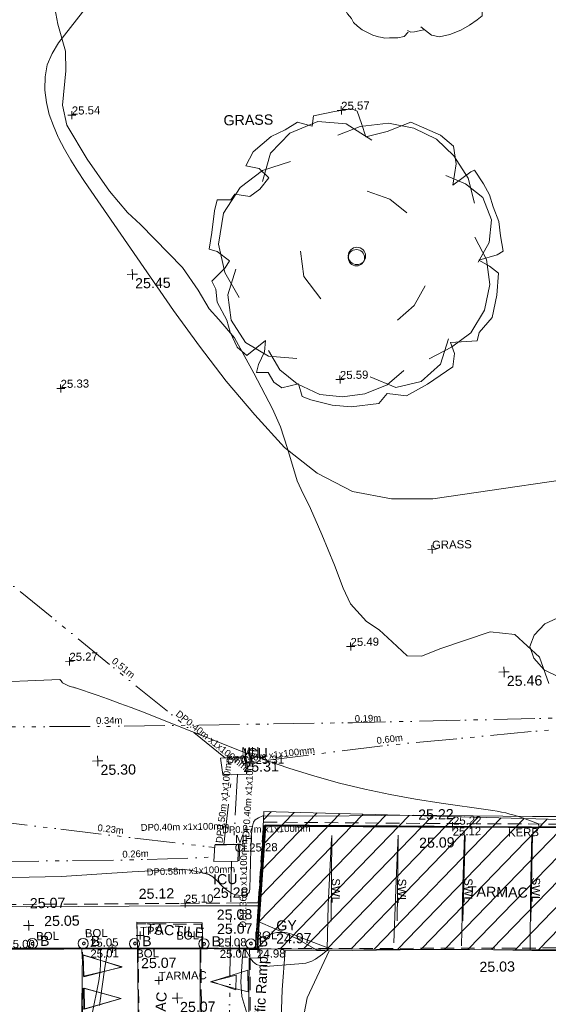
# Model space of a CAD drawing. Header units: millimetres. Extents: x -290717 to 520720, y -88450 to 287762.
# Tile 110 of 256: x -265816 to -246334, y 82152 to 118484. Entities that reach past the tile are written whole.
import ezdxf

# ---------------------------------------------------------------- set-up
doc = ezdxf.new("R2010")
doc.units = ezdxf.units.MM
for name, pattern in [('IMPORT-DASHED _2_', [750, 500, -250]), ('IMPORT-UG_EIR_QLB2 _2_', [2750, 1500, -300, 0, -300, 150, -300, 0, -200]), ('IMPORT-UG_ELEC_STREET LIGHTING_QLB2 _2_', [2700, 1500, -300, 0, -250, 150, -300, 0, -200])]:
    doc.linetypes.add(name, pattern=pattern)
for name, color, linetype, lineweight, true_color in [('00_TOPO_FOOTPATH', 7, 'Continuous', 9, 0xa50000), ('00_TOPO_FURN_BOLLARD', 7, 'Continuous', 9, 0x666666), ('00_TOPO_KERB_BOTTOM', 1, 'Continuous', 9, 0xff0000), ('00_TOPO_KERB_TOP', 7, 'Continuous', 9, 0xa500a5), ('00_TOPO_LEVEL_SPOT', 7, 'Continuous', 9, 0x666666), ('00_TOPO_ROAD_MARKING_ARROWS', 7, 'Continuous', 9, 0x999999), ('00_TOPO_ROAD_MARKING_WHITE_CONTINUOUS', 7, 'Continuous', 9, 0x999999), ('00_TOPO_SERV_GULLY', 7, 'Continuous', 9, 0x5252a5), ('00_TOPO_SERV_IC', 5, 'Continuous', 9, 0x0000ff), ('00_TOPO_TRAFFIC_RAMP', 7, 'Continuous', 9, 0x999999), ('00_TOPO_TREE', 7, 'Continuous', 9, 0x666666), ('00_UAV_FORM_LINES', 7, 'Continuous', 9, 0x666666), ('01_DTM_CONTOUR_MJR', 7, 'Continuous', 9, 0x7f3f00), ('01_DTM_CONTOUR_MNR', 7, 'Continuous', 9, 0xa5a552), ('12333-PUM-2D-U-0001-C01 - Rev2_REVIT IMPORT_dwg', 7, 'Continuous', 9, 0x767676), ('BOLLARD', 7, 'Continuous', 9, 0x00a5a5), ('BOLLARD_TXT', 7, 'Continuous', 9, 0x00a5a5), ('BUSH', 7, 'Continuous', 9, 0x00a500), ('CONTOURS_INDEX', 4, 'Continuous', 9, 0x00ffff), ('CONTOURS_INDEX_LVL', 4, 'Continuous', 9, 0x00ffff), ('CONTOURS_MINOR', 7, 'Continuous', 9, 0x00a5a5), ('KERB_BOTTOM', 7, 'Continuous', 9, 0x0000a5), ('KERB_BOTTOM_LVL', 7, 'Continuous', 9, 0x0000a5), ('KERB_BOTTOM_TXT', 7, 'Continuous', 9, 0x0000a5), ('KERB_TOP', 2, 'Continuous', 9, 0xffff00), ('KERB_TOP_LVL', 2, 'Continuous', 9, 0xffff00), ('MANHOLES', 7, 'Continuous', 9, 0xa50000), ('MANHOLES_LVL', 7, 'Continuous', 9, 0xa50000), ('MANHOLES_TXT', 7, 'Continuous', 9, 0xa50000), ('MARKINGS_WHITE_LINE', 7, 'Continuous', 9, 0xc0c0c0), ('MARKINGS_WHITE_LINE_TXT', 7, 'Continuous', 9, 0xc0c0c0), ('PUM-EIRCOMM-NOTES', 6, 'Continuous', 9, 0xff00ff), ('PUM-EIRCOMM-QLB2', 6, 'IMPORT-UG_EIR_QLB2 _2_', 9, 0xff00ff), ('PUM-ELECTRIC-MH', 1, 'Continuous', 9, 0xff0000), ('PUM-UNABLE TO SURVEY', 190, 'Continuous', 9, 0x7f00ff), ('ROAD_MARKINGS', 7, 'Continuous', 9, 0xc0c0c0), ('SPOT_HEIGHTS_LVL', 7, 'Continuous', 9, 0x00a500), ('TREE', 7, 'Continuous', 9, 0x00a500)]:
    doc.layers.add(name, color=color, linetype=linetype, lineweight=lineweight, true_color=true_color)
for name, color, linetype, lineweight in [('00_TOPO_SURFACE', 7, 'Continuous', 9), ('00_TOPO_SURVEY_TEXT', 7, 'Continuous', 9), ('CHANGE_OF_SURFACE', 7, 'IMPORT-DASHED _2_', 9), ('CHANGE_OF_SURFACE_LVL', 7, 'Continuous', 9), ('GEN-TEXT', 7, 'Continuous', 9), ('RAMP', 7, 'IMPORT-DASHED _2_', 9), ('Text', 7, 'Continuous', 9), ('TEXT_TXT', 7, 'Continuous', 9)]:
    doc.layers.add(name, color=color, linetype=linetype, lineweight=lineweight)
doc.styles.add('Arial_1', font='arial.ttf', dxfattribs={"height": 250})
doc.styles.add('Arial_3', font='arial.ttf', dxfattribs={"height": 300})
doc.styles.add('Swis721 Lt BT_2', font='swissl.ttf', dxfattribs={"height": 375})

# ---------------------------------------------------------------- blocks, each defined once
blk = doc.blocks.new('12333-PUM-2D-U-0001-C01 - Rev2_REVIT IMPORT_dwg_MSL_Bollard_2-2077182-Site Location Plan Existing')
at = {"layer": '00_TOPO_FURN_BOLLARD', "color": 254, "true_color": 0xcccccc}
blk.add_circle((0, 0), 62.5, dxfattribs=at)
blk = doc.blocks.new('12333-PUM-2D-U-0001-C01 - Rev2_REVIT IMPORT_dwg_MM-2077200-Site Location Plan Existing')
at = {"layer": '00_TOPO_LEVEL_SPOT', "color": 254, "true_color": 0xcccccc, "flags": 128}
for points in [[(0, -500), (0, 0), (-500, 0)], [(500, 0), (0, 0), (0, 500)]]:
    blk.add_lwpolyline(points, dxfattribs=at)
blk = doc.blocks.new('12333-PUM-2D-U-0001-C01 - Rev2_REVIT IMPORT_dwg_CONIFEROUS_TREE-2077250-Site Location Plan Existing')
at = {"layer": '00_TOPO_TREE', "color": 254, "true_color": 0xcccccc, "flags": 128}
for points in [[(533647099, 725672397), (533647410, 725673436), (533648137, 725674163), (533649176, 725674579), (533650215, 725674475), (533651149, 725673852)], [(533649903, 725674059), (533650734, 725674371), (533651773, 725674475), (533652707, 725674267), (533653538, 725673852), (533654162, 725673228), (533654681, 725672397), (533654889, 725671463)], [(533646164, 725668139), (533645644, 725669074), (533645437, 725670112), (533645644, 725671255), (533646268, 725672190), (533647099, 725672813), (533648137, 725673125)], [(533653850, 725672501), (533654577, 725672190), (533655200, 725671670), (533655512, 725670839), (533655408, 725670009), (533654992, 725669281)], [(533650942, 725671982), (533651773, 725671670), (533652396, 725671151)], [(533654889, 725670216), (533655304, 725669385), (533655408, 725668450), (533655200, 725667516), (533654681, 725666685), (533653954, 725666165), (533653123, 725665750)], [(533649176, 725668035), (533648553, 725668866), (533648449, 725669801)], [(533648241, 725665854), (533647202, 725665958), (533646371, 725666477), (533645852, 725667308), (533645748, 725668243), (533646060, 725669178)], [(533653019, 725668450), (533652604, 725667723), (533651980, 725667204)], [(533653850, 725666477), (533653538, 725665542), (533652811, 725664919), (533651876, 725664711), (533650942, 725665127)], [(533652188, 725665334), (533651565, 725664815), (533650734, 725664504), (533649903, 725664400), (533649072, 725664504), (533648241, 725664919), (533647618, 725665438), (533647202, 725666165)]]:
    blk.add_lwpolyline(points, dxfattribs=at)
at = {"layer": '00_TOPO_TREE', "color": 254, "true_color": 0xcccccc}
blk.add_circle((533650526, 725669593), 320, dxfattribs=at)
blk = doc.blocks.new('12333-PUM-2D-U-0001-C01 - Rev2_REVIT IMPORT_dwg_MGS62954_T2_Galway_ITM_3d_Rev1-2077680-Site Location Plan Existing')
at = {"layer": '00_TOPO_FOOTPATH', "color": 254, "true_color": 0xcccccc, "flags": 128}
blk.add_lwpolyline([(533634229, 725645944), (533637942, 725645797), (533643613, 725645735), (533646022, 725645688), (533646470, 725645679)], dxfattribs=at)
at = {"layer": '00_TOPO_KERB_BOTTOM', "color": 254, "true_color": 0xcccccc, "flags": 128}
blk.add_lwpolyline([(533635624, 725644259), (533638280, 725644219), (533640150, 725644207), (533641855, 725644178), (533643209, 725644156), (533644090, 725644141), (533644985, 725644126), (533646220, 725644084), (533646349, 725644079), (533646533, 725646140), (533646678, 725647739), (533646720, 725648203), (533646758, 725648617), (533648333, 725648570), (533652424, 725648484), (533656592, 725648402), (533660443, 725648320)], dxfattribs=at)
at = {"layer": '00_TOPO_KERB_TOP', "color": 254, "true_color": 0xcccccc, "flags": 128}
blk.add_lwpolyline([(533635625, 725644281), (533638280, 725644240), (533640150, 725644228), (533641856, 725644199), (533643209, 725644177), (533644091, 725644162), (533644985, 725644147), (533646220, 725644105), (533646330, 725644101), (533646512, 725646142), (533646657, 725647741), (533646739, 725648639), (533648333, 725648592), (533652425, 725648505), (533656593, 725648424), (533660444, 725648341)], dxfattribs=at)
at = {"layer": '00_TOPO_ROAD_MARKING_ARROWS', "color": 254, "true_color": 0xcccccc, "flags": 128}
for points in [[(533639990, 725643980), (533640493, 725643812), (533641400, 725643510), (533640259, 725643259), (533639990, 725643200)], [(533644660, 725642910), (533645700, 725643209), (533646050, 725643310), (533646040, 725642510), (533645651, 725642623)], [(533639970, 725642760), (533640431, 725642623), (533641350, 725642350), (533640364, 725642087), (533639960, 725641980)]]:
    blk.add_lwpolyline(points, close=True, dxfattribs=at)
at = {"layer": '00_TOPO_ROAD_MARKING_WHITE_CONTINUOUS', "color": 254, "true_color": 0xcccccc, "flags": 128}
for points in [[(533651680, 725648200), (533651570, 725646530), (533651440, 725644230)], [(533654120, 725648170), (533654020, 725646330), (533653940, 725644070)], [(533649220, 725648130), (533649050, 725645660), (533648980, 725644020)], [(533656600, 725648150), (533656510, 725645940), (533656460, 725643880)], [(533642000, 725644150), (533641980, 725642170), (533641930, 725639300)], [(533644230, 725639210), (533644260, 725641740), (533644300, 725644100)]]:
    blk.add_lwpolyline(points, dxfattribs=at)
at = {"layer": '00_TOPO_SERV_GULLY', "color": 254, "true_color": 0xcccccc}
for p, q in [((533646126, 725643761), (533646126, 725644066)), ((533646507, 725644066), (533646126, 725644066)), ((533646507, 725643761), (533646507, 725644066)), ((533646126, 725643761), (533646507, 725643761))]:
    blk.add_line(p, q, dxfattribs=at)
at = {"layer": '00_TOPO_SERV_IC', "color": 254, "true_color": 0xcccccc}
for p, q in [((533645174, 725651152), (533646088, 725651152)), ((533645174, 725651152), (533645250, 725650543)), ((533646088, 725651152), (533646126, 725650543)), ((533645250, 725650543), (533646126, 725650543)), ((533644869, 725647342), (533644907, 725647952)), ((533645783, 725647952), (533644907, 725647952)), ((533645745, 725647342), (533645783, 725647952)), ((533644869, 725647342), (533645745, 725647342))]:
    blk.add_line(p, q, dxfattribs=at)
at = {"layer": '00_TOPO_SURFACE', "color": 254, "true_color": 0xcccccc, "flags": 128}
for points in [[(533641990, 725644197), (533641990, 725645150), (533644400, 725645090), (533644400, 725644157)], [(533647172, 725639193), (533647210, 725640800), (533647300, 725642560), (533647440, 725644020), (533649060, 725643980), (533651670, 725643960), (533654410, 725643930), (533656530, 725643860), (533659310, 725643810), (533661240, 725643780), (533663700, 725643740), (533665860, 725643660)]]:
    blk.add_lwpolyline(points, dxfattribs=at)
at = {"layer": '00_TOPO_TRAFFIC_RAMP', "color": 254, "true_color": 0xcccccc, "flags": 128}
for points in [[(533639960, 725644090), (533639910, 725642080), (533639900, 725641500), (533639880, 725640290), (533639900, 725639410)], [(533646110, 725643750), (533646070, 725642450), (533646050, 725641480), (533646040, 725640300), (533646030, 725639590)]]:
    blk.add_lwpolyline(points, dxfattribs=at)
at = {"layer": '00_UAV_FORM_LINES', "color": 254, "true_color": 0xcccccc, "flags": 128}
blk.add_lwpolyline([(533659418, 725648747), (533656643, 725648804), (533652269, 725648926), (533648690, 725648953), (533646704, 725648997), (533646542, 725648930), (533646411, 725648859), (533646354, 725648765), (533646315, 725648618), (533646254, 725648270), (533646168, 725646296), (533646152, 725646184), (533646087, 725646129), (533645983, 725646067), (533645863, 725646071), (533645645, 725646107), (533645511, 725646151), (533645313, 725646286), (533645138, 725646444), (533644961, 725646640), (533644814, 725646775), (533644667, 725646865), (533644422, 725646930), (533644108, 725647011), (533643718, 725647084), (533641843, 725647011), (533639235, 725646885), (533636244, 725646882)], dxfattribs=at)
at = {"layer": '01_DTM_CONTOUR_MJR', "color": 254, "true_color": 0xcccccc, "flags": 128}
for points in [[(533640554, 725642108), (533640782, 725643506), (533640910, 725644200), (533640705, 725644207), (533640150, 725644218), (533639215, 725644225), (533638280, 725644237), (533637474, 725644246)], [(533648030, 725641360), (533648221, 725642257), (533649060, 725643980), (533648595, 725644020), (533647860, 725644448), (533647102, 725644809), (533646440, 725645110), (533646359, 725644203), (533646338, 725644092), (533646232, 725644082), (533646097, 725644087), (533645910, 725644090), (533645857, 725643835), (533645786, 725642888), (533645815, 725642350), (533646050, 725641480)]]:
    blk.add_lwpolyline(points, dxfattribs=at)
at = {"layer": '01_DTM_CONTOUR_MNR', "color": 254, "true_color": 0xcccccc, "flags": 128}
blk.add_lwpolyline([(533657323, 725653702), (533657001, 725654679), (533656100, 725655531), (533655198, 725655643), (533653361, 725655061), (533652650, 725654784), (533652116, 725654806), (533651577, 725655340), (533651101, 725655791), (533650650, 725656101), (533650067, 725656757), (533649812, 725657340), (533649507, 725658197), (533649053, 725659340), (533648936, 725659626), (533648650, 725660308), (533648317, 725661007), (533648184, 725661340), (533647850, 725662540), (533647606, 725663340), (533647317, 725664007), (533646650, 725665340), (533645965, 725666655), (533645396, 725667340), (533645051, 725667741), (533644650, 725668428), (533644087, 725669275), (533642569, 725670890), (533642100, 725671340), (533641449, 725672139), (533640650, 725673340), (533639917, 725674607), (533639774, 725675340), (533639915, 725676605), (533639915, 725677340), (533639650, 725678340), (533639483, 725679340)], dxfattribs=at)
blk.add_blockref('12333-PUM-2D-U-0001-C01 - Rev2_REVIT IMPORT_dwg_CONIFEROUS_TREE-2077250-Site Location Plan Existing', (0, 0))
for name, p, xscale, yscale, zscale in [('12333-PUM-2D-U-0001-C01 - Rev2_REVIT IMPORT_dwg_MM-2077200-Site Location Plan Existing', (533642240, 725669060), 0.375, 0.375, 0.375), ('12333-PUM-2D-U-0001-C01 - Rev2_REVIT IMPORT_dwg_MM-2077200-Site Location Plan Existing', (533655680, 725654150), 0.375, 0.375, 0.375), ('12333-PUM-2D-U-0001-C01 - Rev2_REVIT IMPORT_dwg_MM-2077200-Site Location Plan Existing', (533640650, 725651130), 0.375, 0.375, 0.375), ('12333-PUM-2D-U-0001-C01 - Rev2_REVIT IMPORT_dwg_MM-2077200-Site Location Plan Existing', (533638000, 725645100), 0.375, 0.375, 0.375), ('12333-PUM-2D-U-0001-C01 - Rev2_REVIT IMPORT_dwg_MSL_Bollard_2-2077182-Site Location Plan Existing', (533638125, 725644439), 3, 3, 3), ('12333-PUM-2D-U-0001-C01 - Rev2_REVIT IMPORT_dwg_MSL_Bollard_2-2077182-Site Location Plan Existing', (533639995, 725644402), 3, 3, 3), ('12333-PUM-2D-U-0001-C01 - Rev2_REVIT IMPORT_dwg_MSL_Bollard_2-2077182-Site Location Plan Existing', (533641888, 725644364), 3, 3, 3), ('12333-PUM-2D-U-0001-C01 - Rev2_REVIT IMPORT_dwg_MSL_Bollard_2-2077182-Site Location Plan Existing', (533644446, 725644312), 3, 3, 3), ('12333-PUM-2D-U-0001-C01 - Rev2_REVIT IMPORT_dwg_MSL_Bollard_2-2077182-Site Location Plan Existing', (533646181, 725644278), 3, 3, 3), ('12333-PUM-2D-U-0001-C01 - Rev2_REVIT IMPORT_dwg_MM-2077200-Site Location Plan Existing', (533643430, 725642330), 0.375, 0.375, 0.375)]:
    blk.add_blockref(name, p, dxfattribs=dict(xscale=xscale, yscale=yscale, zscale=zscale))
at = {"layer": '00_TOPO_FOOTPATH', "color": 251, "true_color": 0x666666, "char_height": 375, "width": 1495.9, "attachment_point": 1, "line_spacing_factor": 1.005062, "style": 'Swis721 Lt BT_2'}
for s, insert in [('25.12', (533642073, 725646386)), ('25.07', (533638057, 725646109))]:
    blk.add_mtext(s, dxfattribs=dict(at, insert=insert))
at = {"layer": '00_TOPO_FURN_BOLLARD', "char_height": 375, "width": 398.91, "attachment_point": 1, "line_spacing_factor": 1.005062, "style": 'Swis721 Lt BT_2'}
for insert in [(533638408, 725644714), (533640278, 725644676), (533642170, 725644638), (533644729, 725644587), (533646464, 725644552)]:
    blk.add_mtext('B', dxfattribs=dict(at, insert=insert))
at = {"layer": '00_TOPO_KERB_BOTTOM', "color": 251, "true_color": 0x666666, "char_height": 375, "width": 1495.9, "attachment_point": 1, "line_spacing_factor": 1.005062, "style": 'Swis721 Lt BT_2'}
for s, insert in [('25.09', (533652440, 725648088)), ('25.07', (533644937, 725645040))]:
    blk.add_mtext(s, dxfattribs=dict(at, insert=insert))
at = {"layer": '00_TOPO_KERB_TOP', "color": 251, "true_color": 0x666666, "char_height": 375, "width": 1495.9, "attachment_point": 1, "line_spacing_factor": 1.005062, "style": 'Swis721 Lt BT_2'}
for s, insert in [('25.22', (533652425, 725649129)), ('25.08', (533644937, 725645565))]:
    blk.add_mtext(s, dxfattribs=dict(at, insert=insert))
at = {"layer": '00_TOPO_LEVEL_SPOT', "char_height": 375, "width": 1495.9, "attachment_point": 1, "line_spacing_factor": 1.005062, "style": 'Swis721 Lt BT_2'}
for s, insert in [('25.45', (533642335, 725668913)), ('25.46', (533655775, 725654003)), ('25.30', (533640745, 725650983)), ('25.05', (533638571, 725645442)), ('25.07', (533643525, 725642183))]:
    blk.add_mtext(s, dxfattribs=dict(at, insert=insert))
at = {"layer": '00_TOPO_SERV_GULLY', "color": 251, "true_color": 0x666666, "char_height": 375, "attachment_point": 1, "line_spacing_factor": 1.005062, "style": 'Swis721 Lt BT_2'}
for s, insert, width in [('GY', (533647125, 725645131), 821.56), ('24.97', (533647108, 725644648), 1495.9)]:
    blk.add_mtext(s, dxfattribs=dict(at, insert=insert, width=width))
at = {"layer": '00_TOPO_SERV_IC', "color": 251, "true_color": 0x666666, "char_height": 375, "attachment_point": 1, "line_spacing_factor": 1.005062, "style": 'Swis721 Lt BT_2'}
for s, insert, width in [('ICU', (533646025, 725651504), 1021.01), ('25.31', (533646011, 725651004), 1495.9), ('ICU', (533644824, 725646873), 1021.01), ('25.28', (533644810, 725646372), 1495.9)]:
    blk.add_mtext(s, dxfattribs=dict(at, insert=insert, width=width))
at = {"layer": '00_TOPO_SURFACE', "color": 251, "true_color": 0x666666, "char_height": 375, "width": 1495.9, "attachment_point": 1, "line_spacing_factor": 1.005062, "style": 'Swis721 Lt BT_2'}
for s, insert in [('25.07', (533642116, 725643827)), ('25.03', (533654583, 725643470))]:
    blk.add_mtext(s, dxfattribs=dict(at, insert=insert))
at = {"layer": '00_TOPO_SURVEY_TEXT', "color": 251, "true_color": 0x666666, "insert": (533645698, 725674870), "char_height": 375, "width": 2018.28, "attachment_point": 1, "line_spacing_factor": 1.005062, "style": 'Swis721 Lt BT_2'}
blk.add_mtext('GRASS', dxfattribs=at)
at = {"layer": '00_TOPO_SURVEY_TEXT', "color": 251, "true_color": 0x666666, "char_height": 375, "attachment_point": 1, "line_spacing_factor": 1.005062, "style": 'Swis721 Lt BT_2'}
for s, insert, width, rotation in [('TARMAC', (533654215, 725646272), 2450.43, 357.5955), ('TACTILE', (533642338, 725645112), 2341.21, 354.4232), ('TARMAC', (533642494, 725640383), 2450.43, 85.3197)]:
    blk.add_mtext(s, dxfattribs=dict(at, insert=insert, width=width, rotation=rotation))
at = {"layer": '00_TOPO_TRAFFIC_RAMP', "color": 251, "true_color": 0x666666, "insert": (533646219, 725640845), "char_height": 375, "width": 3433.45, "attachment_point": 1, "rotation": 86.0971, "line_spacing_factor": 1.005062, "style": 'Swis721 Lt BT_2'}
blk.add_mtext('Traffic Ramp', dxfattribs=at)
blk = doc.blocks.new('12333-PUM-2D-U-0001-C01 - Rev2_REVIT IMPORT_dwg_SPOT-2077713-Site Location Plan Existing')
at = {"layer": 'Text', "color": 253, "true_color": 0xaaaaaa}
for p, q in [((-500, 0), (500, 0)), ((0, 500), (0, -500))]:
    blk.add_line(p, q, dxfattribs=at)
blk = doc.blocks.new('12333-PUM-2D-U-0001-C01 - Rev2_REVIT IMPORT_dwg_TREE_1-V219-Site Location Plan Existing')
at = {"layer": 'TREE', "color": 9, "true_color": 0xaae1aa, "flags": 128}
blk.add_lwpolyline([(-230.614, 433.535), (-189.325, 457.704), (-140.987, 443.605), (-135.952, 477.845), (-64.451, 491.944), (-6.042, 500), (11.078, 490.937), (25.176, 449.648), (38.268, 405.337), (110.775, 421.45), (190.332, 451.662), (289.023, 406.344), (331.319, 368.077), (339.376, 308.661), (327.291, 238.167), (388.721, 281.47), (400.806, 286.506), (430.01, 240.181), (449.144, 202.92), (461.229, 162.638), (479.355, 113.293), (484.391, 64.955), (492.447, 13.595), (471.299, 1.511), (409.869, -15.609), (445.116, -35.75), (475.327, -59.919), (468.278, -133.434), (451.158, -208.963), (406.848, -258.308), (399.799, -285.498), (310.171, -289.527), (323.263, -326.788), (317.221, -371.098), (230.614, -428.499), (160.121, -465.76), (94.663, -457.704), (66.465, -489.93), (-26.183, -500), (-89.627, -492.951), (-161.128, -473.817), (-190.332, -462.739), (-201.41, -419.436), (-257.805, -431.521), (-283.988, -412.387), (-302.115, -380.161), (-341.39, -379.154), (-334.34, -351.964), (-313.192, -310.675), (-309.164, -272.407), (-372.608, -321.752), (-404.834, -293.555), (-426.989, -242.195), (-438.066, -201.913), (-469.285, -141.49), (-472.306, -97.18), (-485.398, -69.99), (-440.081, -26.687), (-424.975, -2.518), (-466.264, 28.701), (-492.447, 37.764), (-482.377, 93.152), (-472.306, 165.66), (-463.243, 201.913), (-416.918, 201.913), (-403.827, 220.04), (-353.474, 211.984), (-319.235, 235.146), (-289.023, 273.414), (-320.242, 304.632), (-365.559, 314.703), (-339.376, 361.027), (-277.946, 411.38)], close=True, dxfattribs=at)
blk = doc.blocks.new('12333-PUM-2D-U-0001-C01 - Rev2_REVIT IMPORT_dwg_CIRCL-2077706-Site Location Plan Existing')
at = {"layer": 'BOLLARD', "color": 254, "true_color": 0xaae1e1, "flags": 128}
blk.add_lwpolyline([(475, -154), (500, 0), (475, 154), (404, 293), (293, 404), (154, 475), (0, 500), (-154, 475), (-293, 404), (-404, 293), (-475, 154), (-500, 0), (-475, -154), (-404, -293), (-293, -404), (-154, -475), (0, -500), (154, -475), (293, -404), (404, -293)], close=True, dxfattribs=at)
blk = doc.blocks.new('12333-PUM-2D-U-0001-C01 - Rev2_REVIT IMPORT_dwg_BUSHES-2077801-Site Location Plan Existing')
at = {"layer": 'BUSH', "color": 254, "true_color": 0xeaeaea, "flags": 128}
for points in [[(-35.6, 366.3), (4.9, 392.8), (60, 398.2), (80.3, 392.8), (93.3, 387.3), (103.8, 389.6), (137, 368.6), (158.1, 367.9), (171.1, 360.1), (186.5, 342.2), (217.3, 325.8), (227, 312.6), (231.9, 293.1), (235.9, 262)], [(-221.3, 283.8), (-213.2, 313.4), (-169.4, 354.6), (-108.6, 373.3), (-80.2, 372.5), (-67.3, 364.7)], [(-77.8, 357), (-51, 371.7), (-27.5, 365.5)], [(-346.1, -89.8), (-361.5, -77.3), (-368.8, -64.1), (-381.8, -54), (-389.1, -38.4), (-389.1, -40.7), (-388.3, -21.3), (-382.6, -3.4), (-389.9, 9.8), (-399.6, 30.1), (-399.6, 40.2), (-398.8, 49.5), (-394, 59.7), (-372.1, 79.1), (-361.5, 89.2), (-342.9, 96.2), (-347.8, 93.9), (-358.3, 101.7), (-360.7, 111.8), (-363.2, 124.2), (-359.9, 134.4), (-349.4, 141.4), (-333.2, 153.8), (-325.1, 163.2), (-317, 167.8), (-306.4, 175.6), (-311.3, 167.8), (-319.4, 175.6), (-321.8, 193.5), (-315.3, 216.1), (-304.8, 230.9), (-287.8, 248), (-269.1, 262), (-256.2, 276.8), (-242.4, 289.2), (-234.3, 293.9), (-218.9, 298.6), (-194.5, 297.8)], [(225.4, 265.1), (257, 262), (290.3, 245.7), (321.1, 220), (338.9, 186.5), (345.4, 151.5), (343.8, 115.7), (335.7, 93.9)], [(330.8, 111), (361.6, 77.6), (377.8, 31.6), (387.6, -3.4), (378.6, -30.6), (364.9, -50.9), (359.2, -73.4), (350.3, -90.6)], [(354.3, -47.8), (371.3, -85.9), (369.7, -146.6), (352.7, -186.3), (328.4, -218.2), (299.2, -236.9), (274.9, -249.3), (253.8, -248.5)], [(-274.8, -235.3), (-295.9, -229.9), (-316.1, -221.3), (-334, -203.4), (-349.4, -185.5), (-354.2, -173.1), (-364, -157.5), (-371.3, -137.3), (-378.6, -121.7), (-381, -116.2), (-375.3, -96.8), (-364, -84.3), (-359.1, -79.7)], [(-229.4, -282), (-247.2, -271.1), (-267.5, -253.2), (-277.2, -237.7), (-287.8, -227.5)], [(246.5, -238.4), (248.1, -253.2), (237.6, -273.5), (210.8, -279.7)], [(-19.4, -359.1), (-33.2, -373.1), (-54.3, -377.7), (-82.7, -377), (-98.9, -378.5), (-106.2, -376.2), (-119.1, -373.1), (-137.8, -367.6), (-158.1, -356.7), (-173.5, -348.9), (-188.9, -335.7), (-201.8, -323.3), (-209.1, -310), (-222.1, -294.5), (-229.4, -279.7), (-236.7, -269.6)], [(229.5, -275.8), (228.7, -308.5), (212.4, -322.5), (185.7, -339.6), (156.5, -356), (119.2, -370), (85.2, -377), (58.4, -370.7), (38.1, -355.2), (22.7, -341.9)], [(33.3, -352.8), (1.7, -359.1), (-11.3, -359.1), (-21.9, -353.6)]]:
    blk.add_lwpolyline(points, dxfattribs=at)
blk = doc.blocks.new('12333-PUM-2D-U-0001-C01 - Rev2_REVIT IMPORT_dwg_SPOT-2077769-Site Location Plan Existing')
at = {"layer": 'CHANGE_OF_SURFACE_LVL', "color": 253, "true_color": 0xaaaaaa}
for p, q in [((-500, 0), (500, 0)), ((0, 500), (0, -500))]:
    blk.add_line(p, q, dxfattribs=at)
blk = doc.blocks.new('12333-PUM-2D-U-0001-C01 - Rev2_REVIT IMPORT_dwg_SPOT-2077770-Site Location Plan Existing')
at = {"layer": 'KERB_BOTTOM_LVL', "color": 9, "true_color": 0xaaaae1}
for p, q in [((-500, 0), (500, 0)), ((0, 500), (0, -500))]:
    blk.add_line(p, q, dxfattribs=at)
blk = doc.blocks.new('12333-PUM-2D-U-0001-C01 - Rev2_REVIT IMPORT_dwg_SPOT-2077810-Site Location Plan Existing')
at = {"layer": 'KERB_TOP_LVL', "color": 51, "true_color": 0xffffaa}
for p, q in [((-500, 0), (500, 0)), ((0, 500), (0, -500))]:
    blk.add_line(p, q, dxfattribs=at)
blk = doc.blocks.new('12333-PUM-2D-U-0001-C01 - Rev2_REVIT IMPORT_dwg_SPOT-2077775-Site Location Plan Existing')
at = {"layer": 'SPOT_HEIGHTS_LVL', "color": 9, "true_color": 0xaae1aa}
for p, q in [((-500, 0), (500, 0)), ((0, 500), (0, -500))]:
    blk.add_line(p, q, dxfattribs=at)
blk = doc.blocks.new('12333-PUM-2D-U-0001-C01 - Rev2_REVIT IMPORT_dwg-1620468-Site Location Plan Existing')
at = {"layer": 'PUM-UNABLE TO SURVEY', "true_color": 0xffffd4}
h = blk.add_hatch(dxfattribs=at)
h.set_pattern_fill('FP_7', style=0, pattern_type=2)
h.set_pattern_definition([(45, (17806.85, 71259.64), (-441.942, 441.942), [])])
h.paths.add_polyline_path([(30061, 27760), (30456, 39449), (30533, 50623), (30585, 62474), (30708, 75059), (30853, 85624), (30968, 97010), (31259, 114210), (19365, 114631), (4354, 114760), (4389, 108427), (17157, 108318), (26261, 108435), (25725, 96363), (25402, 84043), (25100, 71572), (25029, 58626), (24920, 45261), (24821, 38014), (24564, 37097), (24378, 36217), (20238, 32661), (5660, 33301), (5349, 28242), (24233, 27869), (28527, 27789)])
h.paths.add_polyline_path([(25887, 27906), (25925, 28364), (26420, 28287), (26414, 27906)])
h.paths.add_polyline_path([(24820, 113860), (24827, 114241), (25392, 114241), (25385, 113860)])
at = {"layer": 'CHANGE_OF_SURFACE', "color": 253, "true_color": 0xaaaaaa}
for p, q in [((5388, 29937), (5647, 32912)), ((5341, 28245), (25890, 27938))]:
    blk.add_line(p, q, dxfattribs=at)
at = {"layer": 'CHANGE_OF_SURFACE', "color": 253, "true_color": 0xaaaaaa, "flags": 128}
for points in [[(-15899, 33393), (-15883, 33369), (-15589, 32981), (-15256, 32620), (-14988, 32365), (-14736, 32156), (-14443, 31942), (-14116, 31740), (-13845, 31607), (-13537, 31485), (-13145, 31362), (-12704, 31231), (-12158, 31094), (-11187, 30840), (-10429, 30677), (-9499, 30505), (-8544, 30329), (-7653, 30186), (-7046, 30127), (-6361, 30104), (-5448, 30075), (-4520, 30053), (-1775, 30009), (5, 29992), (5388, 29937)], [(5647, 32912), (10560, 32786), (14664, 32687), (20228, 32579)], [(914, 28322), (909, 29241), (3294, 29185), (3284, 28277)], [(-10, 28340), (914, 28322), (1771, 28306), (2998, 28283), (3284, 28277), (4003, 28264)]]:
    blk.add_lwpolyline(points, dxfattribs=at)
at = {"layer": 'CONTOURS_INDEX', "color": 131, "true_color": 0xaaffff, "flags": 128}
for points in [[(-812, 25889), (-533, 27156), (-497, 27352), (-469, 27550), (-455, 27748), (-450, 27948), (-452, 28349), (-777, 28356), (-939, 28359), (-1101, 28363), (-1264, 28365), (-1426, 28368), (-1792, 28373), (-2172, 28383), (-2361, 28387), (-2551, 28391), (-2741, 28395), (-2931, 28399), (-4552, 28426)], [(7988, 28209), (7007, 28607), (6927, 28640), (6847, 28672), (6767, 28704), (6687, 28736), (6606, 28764), (6524, 28788), (6440, 28806), (6355, 28820), (6292, 28828), (6176, 28834), (6061, 28830), (5948, 28809), (5836, 28778), (5368, 28609), (5326, 28261), (4888, 28249), (5046, 27939)], [(5063, 27906), (5169, 27769), (5294, 27665), (5448, 27610), (5621, 27588), (6993, 27668), (7111, 27683), (7225, 27710), (7335, 27753), (7441, 27807), (7463, 27820), (7554, 27878), (7643, 27938), (7729, 28003), (7813, 28070), (7978, 28209), (7988, 28209)]]:
    blk.add_lwpolyline(points, dxfattribs=at)
at = {"layer": 'CONTOURS_MINOR', "color": 254, "true_color": 0xaae1e1, "flags": 128}
for points in [[(17380, 32531), (15788, 32569), (15779, 32587), (15778, 32669), (15191, 32898), (15038, 32954), (14884, 33006), (14728, 33052), (14571, 33093), (14412, 33130), (14253, 33164), (14093, 33194), (13933, 33222), (12199, 33497), (11259, 33662), (10324, 33848), (9396, 34065), (8472, 34303), (7557, 34574), (6651, 34867), (5756, 35195), (4868, 35545), (1251, 37053), (838, 37222), (424, 37386), (7, 37544), (-411, 37698), (-1204, 37984), (-1227, 37992), (-1250, 37999), (-1274, 38007), (-1298, 38014), (-1393, 38040), (-1416, 38048), (-1439, 38056), (-1461, 38066), (-1483, 38077), (-1678, 38182), (-1727, 38255), (-1777, 38300), (-10677, 38087)], [(18999, 45624), (12094, 44726), (10564, 44758), (9131, 45056), (7845, 45753), (6655, 46716), (5585, 47945), (4554, 49204), (3582, 50510), (2650, 51847), (-540, 56659), (-792, 57056), (-1033, 57459), (-1258, 57872), (-1472, 58291), (-1481, 58310), (-1656, 58732), (-1797, 59162), (-1888, 59605), (-1946, 60058), (-1948, 60094), (-1927, 60554), (-1841, 60994), (-1659, 61403), (-1412, 61793), (1842, 65823)]]:
    blk.add_lwpolyline(points, dxfattribs=at)
blk.add_lwpolyline([(19435, 40996), (19739, 40656), (19950, 40161), (20012, 39349), (20005, 39013), (19959, 38687), (19852, 38375), (19704, 38074), (19496, 37829), (19257, 37637), (18972, 37525), (18655, 37467), (18605, 37465), (18241, 37482), (17885, 37535), (17541, 37639), (17205, 37779), (16080, 38350), (15714, 38787), (15565, 39217), (15740, 39638), (16131, 40052), (18456, 41061), (18992, 41106)], close=True, dxfattribs=at)
at = {"layer": 'GEN-TEXT', "color": 253, "true_color": 0xaaaaaa}
for p, q in [((5380, 28211), (5296, 28295)), ((5318, 28211), (5402, 28295))]:
    blk.add_line(p, q, dxfattribs=at)
at = {"layer": 'KERB_BOTTOM', "color": 9, "true_color": 0xaaaae1, "flags": 128}
for points in [[(-4553, 28402), (-1796, 28357), (-10, 28340)], [(4003, 28264), (5341, 28245), (5366, 28609), (5721, 32784)], [(5721, 32784), (10557, 32659), (14661, 32561), (20331, 32450)]]:
    blk.add_lwpolyline(points, dxfattribs=at)
at = {"layer": 'KERB_TOP', "color": 51, "true_color": 0xffffaa, "flags": 128}
for points in [[(-4553, 28433), (-1796, 28388), (-10, 28371), (-10, 28340)], [(4003, 28264), (4003, 28284), (5322, 28266), (5345, 28611), (5701, 32809)], [(5701, 32809), (10558, 32684), (14661, 32585), (20299, 32475)]]:
    blk.add_lwpolyline(points, dxfattribs=at)
at = {"layer": 'MANHOLES', "color": 9, "true_color": 0xe1aaaa}
blk.add_line((4868, 35298), (4917, 35300), dxfattribs=at)
at = {"layer": 'MARKINGS_WHITE_LINE', "color": 254, "true_color": 0xeaeaea}
for p, q in [((8152, 32372), (8066, 29215)), ((10590, 32306), (10504, 29178)), ((13069, 32287), (12917, 29141)), ((15540, 32287), (15429, 29103))]:
    blk.add_line(p, q, dxfattribs=at)
at = {"layer": 'PUM-EIRCOMM-QLB2', "color": 211, "true_color": 0xffaaff}
for p, q in [((4164, 32111), (4500, 34688)), ((4718, 34688), (4519, 32105)), ((4432, 31488), (4183, 23207))]:
    blk.add_line(p, q, dxfattribs=at)
at = {"layer": 'PUM-EIRCOMM-QLB2', "color": 211, "true_color": 0xffaaff, "flags": 128}
for points in [[(4286, 35298), (434, 38521), (-3451, 41804), (-10815, 46946), (-16837, 49498)], [(-13184, 36727), (19, 36540), (8978, 36522)], [(40251, 36191), (31996, 36936), (22383, 36602), (10366, 35677), (5061, 35110)], [(45886, 35868), (39060, 35407), (35353, 35872), (29762, 36278), (23634, 36579), (17903, 36569), (8978, 36522)], [(-15247, 32113), (-9643, 33866), (-27, 32531), (3821, 32004)], [(-15163, 31902), (-9770, 31656), (907, 31602), (3799, 31653)]]:
    blk.add_lwpolyline(points, dxfattribs=at)
at = {"layer": 'PUM-ELECTRIC-MH', "color": 21, "true_color": 0xffaaaa, "flags": 128}
for points in [[(4550, 35298), (5029, 35359), (5102, 34779), (5041, 34771)], [(4389, 34688), (4179, 34662), (4176, 34688)], [(3848, 32097), (3849, 32117), (4757, 32101), (4724, 31514), (4667, 31515)]]:
    blk.add_lwpolyline(points, dxfattribs=at)
at = {"layer": 'PUM-UNABLE TO SURVEY', "color": 7, "true_color": 0xffffd4, "flags": 128}
blk.add_lwpolyline([(25100, 71572), (25029, 58626), (24920, 45261), (24821, 38014), (24564, 37097), (24378, 36217), (20238, 32661), (5660, 33301), (5349, 28242), (17059, 28005), (30061, 27760), (30456, 39449), (30533, 50623), (30585, 62474)], dxfattribs=at)
at = {"layer": 'RAMP', "color": 253, "true_color": 0xaaaaaa}
for p, q in [((-1180, 23487), (-1132, 28351)), ((941, 28322), (899, 23447)), ((3250, 28278), (3213, 23404)), ((5060, 28211), (5060, 28249)), ((5000, 23715), (5056, 27906))]:
    blk.add_line(p, q, dxfattribs=at)
at = {"layer": 'ROAD_MARKINGS', "color": 254, "true_color": 0xeaeaea, "flags": 128}
for points in [[(-1094, 28114), (-1076, 27324), (336, 27665)], [(4532, 27283), (4514, 26738), (3624, 27070)], [(-1081, 26906), (-1081, 26125), (282, 26502)]]:
    blk.add_lwpolyline(points, close=True, dxfattribs=at)
at = {"layer": 'TREE', "color": 9, "true_color": 0xaae1aa}
blk.add_circle((9427, 53675), 300, dxfattribs=at)
blk.add_circle((9427, 53675), 300, dxfattribs=at)
blk.add_blockref('12333-PUM-2D-U-0001-C01 - Rev2_REVIT IMPORT_dwg_MGS62954_T2_Galway_ITM_3d_Rev1-2077680-Site Location Plan Existing', (-533641080, -725615854))
for name, p, xscale, yscale, zscale in [('12333-PUM-2D-U-0001-C01 - Rev2_REVIT IMPORT_dwg_BUSHES-2077801-Site Location Plan Existing', (11697, 65915), 11, 11, 11), ('12333-PUM-2D-U-0001-C01 - Rev2_REVIT IMPORT_dwg_SPOT-2077775-Site Location Plan Existing', (-965, 59120), 0.3, 0.3, 0.3), ('12333-PUM-2D-U-0001-C01 - Rev2_REVIT IMPORT_dwg_SPOT-2077775-Site Location Plan Existing', (8965, 59120), 0.3, 0.3, 0.3), ('12333-PUM-2D-U-0001-C01 - Rev2_REVIT IMPORT_dwg_TREE_1-V219-Site Location Plan Existing', (9427, 53675), 11, 11, 11), ('12333-PUM-2D-U-0001-C01 - Rev2_REVIT IMPORT_dwg_TREE_1-V219-Site Location Plan Existing', (9427, 53675), 11, 11, 11), ('12333-PUM-2D-U-0001-C01 - Rev2_REVIT IMPORT_dwg_SPOT-2077775-Site Location Plan Existing', (-1553, 49043), 0.3, 0.3, 0.3), ('12333-PUM-2D-U-0001-C01 - Rev2_REVIT IMPORT_dwg_SPOT-2077775-Site Location Plan Existing', (8745, 49190), 0.3, 0.3, 0.3), ('12333-PUM-2D-U-0001-C01 - Rev2_REVIT IMPORT_dwg_SPOT-2077713-Site Location Plan Existing', (12027, 42868), 0.3, 0.3, 0.3), ('12333-PUM-2D-U-0001-C01 - Rev2_REVIT IMPORT_dwg_SPOT-2077775-Site Location Plan Existing', (8965, 39333), 0.3, 0.3, 0.3), ('12333-PUM-2D-U-0001-C01 - Rev2_REVIT IMPORT_dwg_SPOT-2077775-Site Location Plan Existing', (-1406, 38966), 0.3, 0.3, 0.3), ('12333-PUM-2D-U-0001-C01 - Rev2_REVIT IMPORT_dwg_SPOT-2077770-Site Location Plan Existing', (12609, 32610), 0.3, 0.3, 0.3), ('12333-PUM-2D-U-0001-C01 - Rev2_REVIT IMPORT_dwg_SPOT-2077810-Site Location Plan Existing', (12610, 32635), 0.3, 0.3, 0.3), ('12333-PUM-2D-U-0001-C01 - Rev2_REVIT IMPORT_dwg_SPOT-2077769-Site Location Plan Existing', (2697, 29965), 0.3, 0.3, 0.3), ('12333-PUM-2D-U-0001-C01 - Rev2_REVIT IMPORT_dwg_SPOT-2077713-Site Location Plan Existing', (1019, 28809), 0.3, 0.3, 0.3), ('12333-PUM-2D-U-0001-C01 - Rev2_REVIT IMPORT_dwg_CIRCL-2077706-Site Location Plan Existing', (-2953, 28574), 0.1, 0.1, 0.1), ('12333-PUM-2D-U-0001-C01 - Rev2_REVIT IMPORT_dwg_CIRCL-2077706-Site Location Plan Existing', (-1058, 28552), 0.1, 0.1, 0.1), ('12333-PUM-2D-U-0001-C01 - Rev2_REVIT IMPORT_dwg_SPOT-2077810-Site Location Plan Existing', (-10, 28371), 0.3, 0.3, 0.3), ('12333-PUM-2D-U-0001-C01 - Rev2_REVIT IMPORT_dwg_SPOT-2077770-Site Location Plan Existing', (-10, 28340), 0.3, 0.3, 0.3), ('12333-PUM-2D-U-0001-C01 - Rev2_REVIT IMPORT_dwg_CIRCL-2077706-Site Location Plan Existing', (825, 28516), 0.1, 0.1, 0.1), ('12333-PUM-2D-U-0001-C01 - Rev2_REVIT IMPORT_dwg_CIRCL-2077706-Site Location Plan Existing', (3375, 28456), 0.1, 0.1, 0.1), ('12333-PUM-2D-U-0001-C01 - Rev2_REVIT IMPORT_dwg_SPOT-2077810-Site Location Plan Existing', (4662, 28275), 0.3, 0.3, 0.3), ('12333-PUM-2D-U-0001-C01 - Rev2_REVIT IMPORT_dwg_SPOT-2077770-Site Location Plan Existing', (4672, 28254), 0.3, 0.3, 0.3), ('12333-PUM-2D-U-0001-C01 - Rev2_REVIT IMPORT_dwg_CIRCL-2077706-Site Location Plan Existing', (5099, 28440), 0.1, 0.1, 0.1), ('12333-PUM-2D-U-0001-C01 - Rev2_REVIT IMPORT_dwg_SPOT-2077769-Site Location Plan Existing', (5341, 28245), 0.3, 0.3, 0.3), ('12333-PUM-2D-U-0001-C01 - Rev2_REVIT IMPORT_dwg_SPOT-2077713-Site Location Plan Existing', (1682, 27137), 0.3, 0.3, 0.3)]:
    blk.add_blockref(name, p, dxfattribs=dict(xscale=xscale, yscale=yscale, zscale=zscale))
at = {"layer": 'BOLLARD_TXT', "char_height": 300, "width": 1002.69, "attachment_point": 1, "line_spacing_factor": 0.941778, "style": 'Arial_3'}
for insert in [(-1014, 29076), (-2810, 28999), (2352, 28929), (5235, 28881), (863, 28293)]:
    blk.add_mtext('BOL', dxfattribs=dict(at, insert=insert))
at = {"layer": 'CHANGE_OF_SURFACE_LVL', "char_height": 300, "width": 1256.11, "attachment_point": 1, "line_spacing_factor": 0.941778, "style": 'Arial_3'}
for s, insert in [('25.10', (2696, 30280)), ('24.98', (5319, 28206))]:
    blk.add_mtext(s, dxfattribs=dict(at, insert=insert))
at = {"layer": 'CONTOURS_INDEX_LVL', "insert": (-3911, 28734), "char_height": 300, "width": 1256.11, "attachment_point": 1, "rotation": 358.808, "line_spacing_factor": 0.941778, "style": 'Arial_3'}
blk.add_mtext('25.00', dxfattribs=at)
at = {"layer": 'KERB_BOTTOM_LVL', "char_height": 300, "width": 1256.11, "attachment_point": 1, "line_spacing_factor": 0.941778, "style": 'Arial_3'}
for s, insert in [('25.12', (12606, 32592)), ('25.01', (-824, 28319)), ('25.01', (3943, 28227))]:
    blk.add_mtext(s, dxfattribs=dict(at, insert=insert))
at = {"layer": 'KERB_BOTTOM_TXT', "insert": (14644, 32519), "char_height": 300, "width": 1362.62, "attachment_point": 1, "line_spacing_factor": 0.941778, "style": 'Arial_3'}
blk.add_mtext('KERB', dxfattribs=at)
at = {"layer": 'KERB_TOP_LVL', "char_height": 300, "width": 1256.11, "attachment_point": 1, "line_spacing_factor": 0.941778, "style": 'Arial_3'}
for s, insert in [('25.22', (12626, 32990)), ('25.05', (-830, 28721)), ('25.08', (3890, 28645))]:
    blk.add_mtext(s, dxfattribs=dict(at, insert=insert))
at = {"layer": 'MANHOLES_LVL', "char_height": 300, "width": 1895.19, "attachment_point": 1, "line_spacing_factor": 0.941778, "style": 'Arial_3'}
for s, insert in [('CL25.31', (4852, 35359)), ('CL25.28', (4560, 32132))]:
    blk.add_mtext(s, dxfattribs=dict(at, insert=insert))
at = {"layer": 'MANHOLES_TXT', "char_height": 300, "width": 774.97, "attachment_point": 1, "line_spacing_factor": 0.941778, "style": 'Arial_3'}
for insert in [(4877, 35685), (4584, 32458)]:
    blk.add_mtext('MH', dxfattribs=dict(at, insert=insert))
at = {"layer": 'MARKINGS_WHITE_LINE_TXT', "char_height": 300, "width": 1083.49, "attachment_point": 1, "rotation": 268.4306, "line_spacing_factor": 0.941778, "style": 'Arial_3'}
for insert in [(8424, 30785), (10862, 30733), (13308, 30705), (15799, 30686)]:
    blk.add_mtext('SWL', dxfattribs=dict(at, insert=insert))
at = {"layer": 'PUM-EIRCOMM-NOTES', "char_height": 250, "attachment_point": 2, "line_spacing_factor": 0.941778, "style": 'Arial_1'}
for s, insert, width, rotation in [('0.51m', (658, 38786), 1160.03, 319.8007), ('DP0.40m x1x100mm', (3861, 36064), 3893.28, 320.0821), ('0.34m', (20, 36887), 1160.03, 359.8849), ('0.19m', (9554, 36799), 1160.03, 0.5194), ('0.60m', (10329, 36022), 1160.03, 6.1012), ('DP0.40m x1x100mm', (5941, 35500), 3893.28, 6.1012), ('DP0.50m x1x100mm', (4074, 33803), 3893.28, 82.5786), ('DP0.40m x1x100mm', (4979, 33990), 3893.28, 85.6077), ('0.23m', (20, 32875), 1160.03, 352.2032), ('DP0.36m x1x100mm', (4731, 30661), 3893.28, 88.2735), ('0.26m', (901, 31949), 1160.03, 1.0272), ('DP0.58m x1x100mm', (2932, 31295), 3893.28, 1.0272)]:
    blk.add_mtext(s, dxfattribs=dict(at, insert=insert, width=width, rotation=rotation))
at = {"layer": 'PUM-EIRCOMM-NOTES', "char_height": 250, "width": 3893.28, "attachment_point": 2, "line_spacing_factor": 0.941778, "style": 'Arial_1'}
for s, insert in [('DP0.40m x1x100mm', (2743, 32917)), ('DP0.47m x1x100mm', (5739, 32779))]:
    blk.add_mtext(s, dxfattribs=dict(at, insert=insert))
at = {"layer": 'SPOT_HEIGHTS_LVL', "char_height": 300, "width": 1256.11, "attachment_point": 1, "line_spacing_factor": 0.941778, "style": 'Arial_3'}
for s, insert in [('25.54', (-965, 59435)), ('25.57', (8965, 59435)), ('25.59', (8745, 49505)), ('25.33', (-1553, 49358)), ('25.49', (8965, 39648)), ('25.27', (-1406, 39281))]:
    blk.add_mtext(s, dxfattribs=dict(at, insert=insert))
at = {"layer": 'TEXT_TXT', "char_height": 300, "attachment_point": 1, "line_spacing_factor": 0.941778, "style": 'Arial_3'}
for s, insert, width in [('GRASS', (12027, 43183), 1751.95), ('TPS', (1019, 29124), 973.3), ('TARMAC', (1682, 27452), 2108.21)]:
    blk.add_mtext(s, dxfattribs=dict(at, insert=insert, width=width))

msp = doc.modelspace()

# ---------------------------------------------------------------- block references
at = {"layer": '12333-PUM-2D-U-0001-C01 - Rev2_REVIT IMPORT_dwg', "color": 254, "linetype": 'IMPORT-UG_ELEC_STREET LIGHTING_QLB2 _2_', "true_color": 0xffd4d4, "rotation": 0.9999999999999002}
msp.add_blockref('12333-PUM-2D-U-0001-C01 - Rev2_REVIT IMPORT_dwg-1620468-Site Location Plan Existing', (-261895, 55870), dxfattribs=at)

doc.saveas('drawing.dxf')
